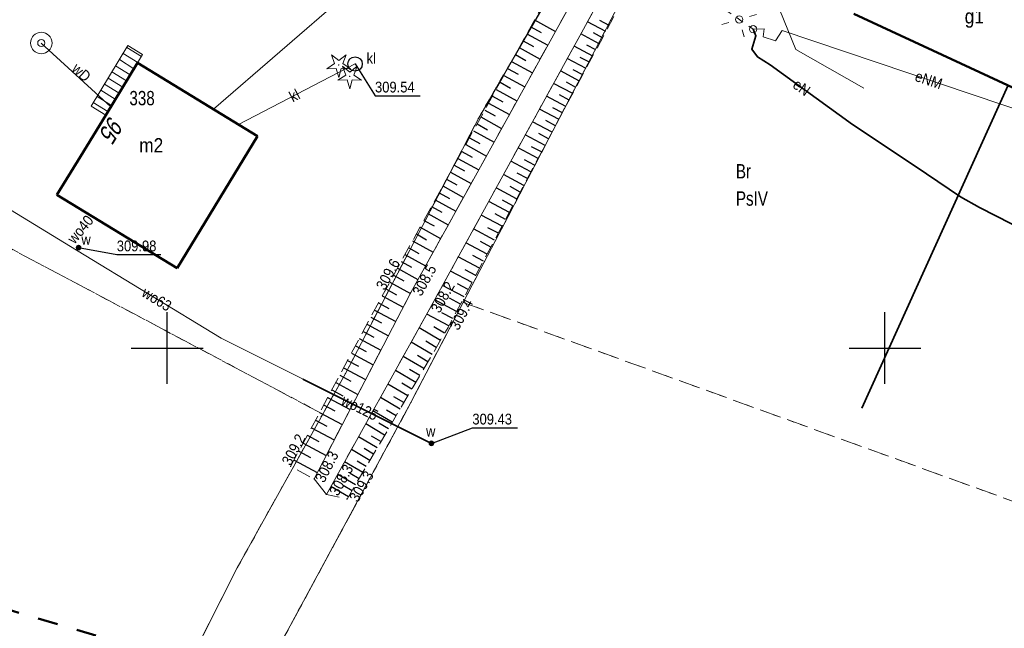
# Model space of a CAD drawing. Header units: metres. Extents: x 7523615 to 7533948, y 5492686 to 5502120.
# Tile 222 of 256: x 7531490 to 7531558, y 5497180 to 5497223. Entities that reach past the tile are written whole.
import ezdxf
from ezdxf.enums import TextEntityAlignment as Align

# ---------------------------------------------------------------- set-up
doc = ezdxf.new("R2010")
doc.units = ezdxf.units.M
for name, pattern in [('1.0_0.5', [1.5, 1, -0.5]), ('1.4_1.4', [2.8, 1.4, -1.4]), ('219-500', [0]), ('egkk-500', [2, 1.5, -0.5]), ('egug-500', [1, 0.5, -0.5]), ('supp_500', [1, 0.5, -0.5])]:
    doc.linetypes.add(name, pattern=pattern)
doc.layers.get('0').update_dxf_attribs({"color": 2, "lineweight": 5})
doc.styles.get("Standard").update_dxf_attribs({"font": 'Working1250', "width": 0.75})
doc.linetypes.add('902-500', pattern='A,3.75,0,[1,ksztalty.shx,S=0.5,R=0,X=0,Y=0],3.75', length=7.5)

# ---------------------------------------------------------------- blocks, each defined once
blk = doc.blocks.new('203')
at = {"linetype": 'Continuous', "lineweight": 0}
h = blk.add_hatch(color=0, dxfattribs=at)
edge = h.paths.add_edge_path()
edge.add_arc((0, 0), 0.045, 0, 360)
blk = doc.blocks.new('PW01')
at = {"linetype": 'Continuous', "lineweight": 13}
h = blk.add_hatch(color=0, dxfattribs=at)
edge = h.paths.add_edge_path()
edge.add_arc((0, 0), 0.045, 0, 360)
blk = doc.blocks.new('SM01')
at = {"color": 0, "linetype": 'Continuous', "lineweight": 13}
for p, q in [((-0.53, 0.531), (-0.883, 0.884)), ((0.531, 0.531), (0.884, 0.884)), ((-0.53, -0.53), (-0.883, -0.883)), ((0.531, -0.53), (0.884, -0.883))]:
    blk.add_line(p, q, dxfattribs=at)
blk.add_circle((0, 0), 0.25, dxfattribs=at)
blk = doc.blocks.new('US13')
at = {"color": 0, "linetype": 'Continuous', "lineweight": 13}
for radius in [0.75, 0.25]:
    blk.add_circle((0, 0), radius, dxfattribs=at)
blk = doc.blocks.new('US25')
at = {"linetype": 'Continuous', "lineweight": 0}
h = blk.add_hatch(color=0, dxfattribs=at)
edge = h.paths.add_edge_path()
edge.add_arc((0, 0), 0.2, 0, 360)
blk = doc.blocks.new('SM05')
at = {"color": 0, "linetype": 'Continuous', "lineweight": 13}
blk.add_circle((0, 0), 0.25, dxfattribs=at)
blk = doc.blocks.new('OP011')
at = {"linetype": 'Continuous', "lineweight": 13}
h = blk.add_hatch(color=0, dxfattribs=at)
edge = h.paths.add_edge_path()
edge.add_arc((0, 0), 0.05, 0, 360)
at = {"color": 0, "linetype": 'Continuous', "lineweight": 13}
for p, q in [((-0.283, 0.093), (-0.512, 0.706)), ((-0.512, 0.706), (0, 0.299)), ((0, 0.299), (0.512, 0.706)), ((0.512, 0.706), (0.283, 0.093)), ((-0.828, -0.268), (-0.283, 0.093)), ((0.283, 0.093), (0.828, -0.268)), ((-0.175, -0.24), (-0.828, -0.268)), ((0, -0.87), (-0.175, -0.24)), ((0.175, -0.24), (0, -0.87)), ((0.828, -0.268), (0.175, -0.24))]:
    blk.add_line(p, q, dxfattribs=at)
blk = doc.blocks.new('SUKM')
at = {"color": 0, "linetype": 'Continuous'}
blk.add_circle((0, 0), 0.5, dxfattribs=at)
blk = doc.blocks.new('RAMKA500K')
at = {"color": 0}
for p, q in [((300, 197.5), (300, 202.5)), ((350, 197.5), (350, 202.5)), ((297.5, 200), (302.5, 200)), ((347.5, 200), (352.5, 200))]:
    blk.add_line(p, q, dxfattribs=at)

msp = doc.modelspace()

# ---------------------------------------------------------------- linework, layer by layer
at = {"layer": '000 Inne (niezydentyfikowane)', "color": 7, "linetype": 'CONTINUOUS', "lineweight": 25, "flags": 128}
for points in [[(7531525.59, 5497222.87), (7531527.05, 5497222.07)], [(7531530.56, 5497222.06), (7531529.28, 5497222.74)], [(7531530.78, 5497222.48), (7531530.15, 5497222.82)], [(7531525.06, 5497221.9), (7531526.51, 5497221.1)], [(7531525.33, 5497222.39), (7531526.05, 5497221.99)], [(7531530.1, 5497221.21), (7531528.82, 5497221.89)], [(7531530.33, 5497221.63), (7531529.69, 5497221.97)], [(7531524.79, 5497221.42), (7531525.52, 5497221.02)], [(7531529.65, 5497220.35), (7531528.35, 5497221.04)], [(7531529.87, 5497220.78), (7531529.23, 5497221.12)], [(7531524.26, 5497220.45), (7531524.98, 5497220.05)], [(7531524.52, 5497220.94), (7531525.98, 5497220.13)], [(7531523.99, 5497219.97), (7531525.44, 5497219.17)], [(7531529.18, 5497219.48), (7531527.87, 5497220.18)], [(7531529.42, 5497219.92), (7531528.76, 5497220.26)], [(7531523.46, 5497219), (7531524.91, 5497218.2)], [(7531523.72, 5497219.48), (7531524.45, 5497219.08)], [(7531528.72, 5497218.61), (7531527.4, 5497219.31)], [(7531528.95, 5497219.04), (7531528.29, 5497219.4)], [(7531523.19, 5497218.52), (7531523.91, 5497218.12)], [(7531528.25, 5497217.73), (7531526.92, 5497218.44)], [(7531528.48, 5497218.17), (7531527.82, 5497218.52)], [(7531522.92, 5497218.03), (7531524.37, 5497217.23)], [(7531528.01, 5497217.28), (7531527.34, 5497217.64)], [(7531522.39, 5497217.07), (7531523.84, 5497216.27)], [(7531522.66, 5497217.55), (7531523.38, 5497217.15)], [(7531527.77, 5497216.84), (7531526.43, 5497217.55)], [(7531522.12, 5497216.59), (7531522.85, 5497216.19)], [(7531527.3, 5497215.94), (7531525.94, 5497216.66)], [(7531527.54, 5497216.39), (7531526.86, 5497216.75)], [(7531521.59, 5497215.62), (7531522.32, 5497215.22)], [(7531521.86, 5497216.11), (7531523.3, 5497215.31)], [(7531526.82, 5497215.04), (7531525.45, 5497215.76)], [(7531527.06, 5497215.49), (7531526.38, 5497215.85)], [(7531521.33, 5497215.14), (7531522.77, 5497214.34)], [(7531526.33, 5497214.12), (7531524.95, 5497214.86)], [(7531526.57, 5497214.58), (7531525.89, 5497214.95)], [(7531520.8, 5497214.18), (7531522.24, 5497213.38)], [(7531521.06, 5497214.66), (7531521.78, 5497214.26)], [(7531520.53, 5497213.7), (7531521.25, 5497213.3)], [(7531525.84, 5497213.2), (7531524.45, 5497213.95)], [(7531526.08, 5497213.67), (7531525.39, 5497214.03)], [(7531520.26, 5497213.22), (7531521.71, 5497212.42)], [(7531525.34, 5497212.28), (7531523.94, 5497213.02)], [(7531525.59, 5497212.74), (7531524.89, 5497213.11)], [(7531519.73, 5497212.26), (7531521.18, 5497211.46)], [(7531520, 5497212.74), (7531520.72, 5497212.34)], [(7531525.1, 5497211.81), (7531524.39, 5497212.19)], [(7531519.47, 5497211.78), (7531520.19, 5497211.38)], [(7531524.85, 5497211.34), (7531523.43, 5497212.1)], [(7531518.94, 5497210.82), (7531519.66, 5497210.42)], [(7531519.2, 5497211.3), (7531520.64, 5497210.5)], [(7531524.34, 5497210.4), (7531522.92, 5497211.16)], [(7531524.6, 5497210.87), (7531523.89, 5497211.25)], [(7531518.68, 5497210.34), (7531520.11, 5497209.55)], [(7531523.84, 5497209.45), (7531522.4, 5497210.21)], [(7531524.09, 5497209.92), (7531523.37, 5497210.31)], [(7531518.15, 5497209.38), (7531519.58, 5497208.59)], [(7531518.41, 5497209.86), (7531519.13, 5497209.46)], [(7531517.88, 5497208.9), (7531518.6, 5497208.51)], [(7531523.33, 5497208.49), (7531521.87, 5497209.26)], [(7531523.58, 5497208.97), (7531522.86, 5497209.35)], [(7531517.62, 5497208.42), (7531519.05, 5497207.63)], [(7531522.81, 5497207.52), (7531521.35, 5497208.3)], [(7531523.07, 5497208), (7531522.34, 5497208.39)], [(7531517.09, 5497207.47), (7531518.53, 5497206.68)], [(7531517.36, 5497207.95), (7531518.07, 5497207.55)], [(7531522.29, 5497206.54), (7531520.81, 5497207.33)], [(7531522.55, 5497207.03), (7531521.82, 5497207.42)], [(7531516.83, 5497206.99), (7531517.54, 5497206.6)], [(7531516.3, 5497206.04), (7531517.02, 5497205.64)], [(7531516.56, 5497206.51), (7531518, 5497205.72)], [(7531521.76, 5497205.56), (7531520.28, 5497206.35)], [(7531522.03, 5497206.05), (7531521.29, 5497206.45)], [(7531516.04, 5497205.56), (7531517.47, 5497204.77)], [(7531521.24, 5497204.57), (7531519.73, 5497205.37)], [(7531521.5, 5497205.06), (7531520.75, 5497205.46)], [(7531515.51, 5497204.6), (7531516.94, 5497203.81)], [(7531515.77, 5497205.08), (7531516.49, 5497204.69)], [(7531515.24, 5497204.12), (7531515.97, 5497203.72)], [(7531520.7, 5497203.56), (7531519.19, 5497204.37)], [(7531520.97, 5497204.07), (7531520.22, 5497204.47)], [(7531514.98, 5497203.64), (7531516.44, 5497202.85)], [(7531520.16, 5497202.55), (7531518.64, 5497203.37)], [(7531520.43, 5497203.06), (7531519.67, 5497203.47)], [(7531514.45, 5497202.65), (7531515.93, 5497201.86)], [(7531514.72, 5497203.15), (7531515.45, 5497202.75)], [(7531514.19, 5497202.16), (7531514.93, 5497201.76)], [(7531519.62, 5497201.54), (7531518.08, 5497202.36)], [(7531519.89, 5497202.05), (7531519.13, 5497202.45)], [(7531513.65, 5497201.16), (7531514.4, 5497200.76)], [(7531513.92, 5497201.66), (7531515.41, 5497200.86)], [(7531519.04, 5497200.53), (7531517.55, 5497201.41)], [(7531519.33, 5497201.03), (7531518.58, 5497201.47)], [(7531513.38, 5497200.66), (7531514.89, 5497199.85)], [(7531518.74, 5497200.04), (7531518.01, 5497200.47)], [(7531513.11, 5497200.16), (7531513.87, 5497199.75)], [(7531518.46, 5497199.54), (7531516.99, 5497200.4)], [(7531512.57, 5497199.14), (7531513.33, 5497198.73)], [(7531512.84, 5497199.65), (7531514.36, 5497198.84)], [(7531517.88, 5497198.57), (7531516.44, 5497199.42)], [(7531518.17, 5497199.05), (7531517.44, 5497199.48)], [(7531512.29, 5497198.63), (7531513.82, 5497197.81)], [(7531517.32, 5497197.61), (7531515.9, 5497198.44)], [(7531517.6, 5497198.09), (7531516.89, 5497198.51)], [(7531512.02, 5497198.12), (7531512.79, 5497197.7)], [(7531511.46, 5497197.08), (7531512.24, 5497196.66)], [(7531511.74, 5497197.6), (7531513.29, 5497196.77)], [(7531516.77, 5497196.67), (7531515.37, 5497197.49)], [(7531517.04, 5497197.14), (7531516.34, 5497197.55)], [(7531511.18, 5497196.56), (7531512.74, 5497195.72)], [(7531516.22, 5497195.74), (7531514.85, 5497196.55)], [(7531516.49, 5497196.2), (7531515.8, 5497196.61)], [(7531510.9, 5497196.04), (7531511.69, 5497195.62)], [(7531515.95, 5497195.28), (7531515.27, 5497195.68)], [(7531510.34, 5497194.98), (7531511.13, 5497194.56)], [(7531510.62, 5497195.51), (7531512.19, 5497194.67)], [(7531515.68, 5497194.83), (7531514.33, 5497195.62)], [(7531510.05, 5497194.45), (7531511.64, 5497193.6)], [(7531515.15, 5497193.93), (7531513.83, 5497194.71)], [(7531515.42, 5497194.38), (7531514.75, 5497194.77)], [(7531509.76, 5497193.92), (7531510.56, 5497193.49)], [(7531514.63, 5497193.04), (7531513.33, 5497193.81)], [(7531514.89, 5497193.48), (7531514.23, 5497193.87)], [(7531509.47, 5497193.38), (7531511.08, 5497192.51)], [(7531514.12, 5497192.17), (7531512.84, 5497192.93)], [(7531514.38, 5497192.61), (7531513.73, 5497192.99)], [(7531509.17, 5497192.82), (7531509.98, 5497192.38)], [(7531508.84, 5497192.19), (7531510.46, 5497191.32)], [(7531513.62, 5497191.32), (7531512.35, 5497192.06)], [(7531513.87, 5497191.74), (7531513.23, 5497192.12)], [(7531513.12, 5497190.47), (7531511.88, 5497191.2)], [(7531513.37, 5497190.89), (7531512.74, 5497191.26)], [(7531512.64, 5497189.64), (7531511.41, 5497190.36)], [(7531512.88, 5497190.06), (7531512.26, 5497190.42)]]:
    msp.add_lwpolyline(points, dxfattribs=at)
at = {"layer": '217-kontur klasyfikacyjny', "color": 7, "linetype": 'egkk-500', "lineweight": 18, "flags": 128}
for points in [[(7531521.68, 5497216.01), (7531531.06, 5497232.19)], [(7531531.39, 5497223.8), (7531520.62, 5497203.18)], [(7531461.43, 5497221.62), (7531510.84, 5497195.4)], [(7531512.42, 5497198.23), (7531521.68, 5497216.01)], [(7531520.62, 5497203.18), (7531516.98, 5497196.21)], [(7531520.62, 5497203.18), (7531579.25, 5497181.97)], [(7531510.84, 5497195.4), (7531512.42, 5497198.23)], [(7531516.98, 5497196.21), (7531495.83, 5497157.04)], [(7531504.88, 5497184.69), (7531510.84, 5497195.4)], [(7531497.75, 5497170.57), (7531504.88, 5497184.69)]]:
    msp.add_lwpolyline(points, dxfattribs=at)
at = {"layer": '218-kontur użytku gruntowego', "color": 7, "linetype": 'egug-500', "lineweight": 18, "flags": 128}
for points in [[(7531521.68, 5497216.01), (7531531.06, 5497232.19)], [(7531531.39, 5497223.8), (7531520.62, 5497203.18)], [(7531510.84, 5497195.4), (7531461.43, 5497221.62)], [(7531512.42, 5497198.23), (7531521.68, 5497216.01)], [(7531516.98, 5497196.21), (7531520.62, 5497203.18)], [(7531520.62, 5497203.18), (7531579.25, 5497181.97)], [(7531510.84, 5497195.4), (7531512.42, 5497198.23)], [(7531495.83, 5497157.04), (7531516.98, 5497196.21)], [(7531504.88, 5497184.69), (7531510.84, 5497195.4)], [(7531497.75, 5497170.57), (7531504.88, 5497184.69)]]:
    msp.add_lwpolyline(points, dxfattribs=at)
at = {"layer": '219-działka ewidencyjna', "color": 3, "linetype": '219-500', "lineweight": 18, "flags": 128}
for points in [[(7531521.68, 5497216.01), (7531531.06, 5497232.19)], [(7531516.98, 5497196.21), (7531531.39, 5497223.8)], [(7531512.42, 5497198.23), (7531521.68, 5497216.01)], [(7531504.88, 5497184.69), (7531512.42, 5497198.23)], [(7531495.83, 5497157.04), (7531516.98, 5497196.21)], [(7531497.75, 5497170.57), (7531504.88, 5497184.69)]]:
    msp.add_lwpolyline(points, dxfattribs=at)
at = {"layer": '312-budynek ewidencyjny', "color": 7, "linetype": 'CONTINUOUS', "lineweight": 50, "flags": 128}
for points in [[(7531562.75, 5497216.38), (7531547.84, 5497223.29)], [(7531495.72, 5497216.24), (7531497.93, 5497219.87)], [(7531497.93, 5497219.87), (7531506.3, 5497214.76)], [(7531493.96, 5497213.36), (7531495.72, 5497216.24)], [(7531506.3, 5497214.76), (7531500.69, 5497205.56)], [(7531492.32, 5497210.67), (7531493.96, 5497213.36)], [(7531500.69, 5497205.56), (7531492.32, 5497210.67)]]:
    msp.add_lwpolyline(points, dxfattribs=at)
at = {"layer": '352-schody', "color": 7, "linetype": 'CONTINUOUS', "lineweight": 18, "flags": 128}
msp.add_lwpolyline([(7531498.29, 5497220.46), (7531497.27, 5497221.08), (7531494.7, 5497216.86), (7531495.72, 5497216.24), (7531497.93, 5497219.87)], close=True, dxfattribs=at)
msp.add_lwpolyline([(7531498.29, 5497220.46), (7531497.27, 5497221.08), (7531494.7, 5497216.86), (7531495.72, 5497216.24), (7531497.93, 5497219.87)], close=True, dxfattribs=at)
for points in [[(7531497.947, 5497219.898), (7531496.932, 5497220.526)], [(7531498.208, 5497220.325), (7531497.192, 5497220.953)], [(7531497.427, 5497219.044), (7531496.412, 5497219.672)], [(7531497.687, 5497219.471), (7531496.672, 5497220.099)], [(7531497.167, 5497218.617), (7531496.152, 5497219.244)], [(7531496.647, 5497217.763), (7531495.632, 5497218.39)], [(7531496.907, 5497218.19), (7531495.892, 5497218.817)], [(7531496.387, 5497217.336), (7531495.372, 5497217.963)], [(7531495.867, 5497216.482), (7531494.852, 5497217.109)], [(7531496.127, 5497216.909), (7531495.112, 5497217.536)]]:
    msp.add_lwpolyline(points, dxfattribs=at)
at = {"layer": 'obudowa ochronna przewodu', "color": 7, "linetype": 'CONTINUOUS', "lineweight": 35, "flags": 128}
for points in [[(7531540.82, 5497222.22), (7531541.01, 5497221.76), (7531540.72, 5497220.84), (7531541.12, 5497220.29), (7531542.01, 5497219.74), (7531547.75, 5497215.58), (7531552.11, 5497212.67), (7531555.27, 5497210.53), (7531556.59, 5497209.79), (7531562.09, 5497206.98)], [(7531518.41, 5497193.36), (7531509.46, 5497197.83)]]:
    msp.add_lwpolyline(points, dxfattribs=at)
at = {"layer": 'ogrodzenie trwałe', "color": 7, "linetype": '902-500', "lineweight": 35, "flags": 128}
msp.add_lwpolyline([(7531548.4, 5497195.81), (7531558.58, 5497218.31)], dxfattribs=at)
at = {"layer": 'przewód elektroenergetyczny podziemny', "color": 7, "linetype": 'CONTINUOUS', "lineweight": 18, "flags": 128}
for points in [[(7531540.82, 5497222.22), (7531541.01, 5497221.76), (7531540.72, 5497220.84), (7531541.12, 5497220.29), (7531542.01, 5497219.74), (7531547.75, 5497215.58), (7531552.11, 5497212.67), (7531555.27, 5497210.53), (7531556.59, 5497209.79), (7531562.09, 5497206.98)], [(7531540.82, 5497222.22), (7531541.59, 5497222.25), (7531541.51, 5497221.69), (7531542.37, 5497221.42), (7531542.84, 5497222.12), (7531567.05, 5497213.97), (7531574.5, 5497216.39), (7531574.69, 5497215.51), (7531574.98, 5497215.54), (7531575.83, 5497216.92)]]:
    msp.add_lwpolyline(points, dxfattribs=at)
at = {"layer": 'przewód gazowy', "color": 7, "linetype": 'CONTINUOUS', "lineweight": 18, "flags": 128}
for points in [[(7531530.25, 5497250.74), (7531512.46, 5497224.67), (7531503.23, 5497216.64)], [(7531550.04, 5497242.43), (7531540.4, 5497229.16), (7531543.79, 5497220.8), (7531548.53, 5497218.11)]]:
    msp.add_lwpolyline(points, dxfattribs=at)
at = {"layer": 'przewód kanalizacyjny', "color": 7, "linetype": 'CONTINUOUS', "lineweight": 18, "flags": 128}
msp.add_lwpolyline([(7531504.98, 5497215.57), (7531513.09, 5497219.8)], dxfattribs=at)
at = {"layer": 'przewód wodociągowy', "color": 7, "linetype": 'CONTINUOUS', "lineweight": 18, "flags": 128}
for points in [[(7531456.59, 5497229.54), (7531456.81, 5497229.39), (7531493.68, 5497206.82), (7531503.76, 5497200.68)], [(7531491.23, 5497221.26), (7531496.07, 5497216.82)], [(7531493.68, 5497206.82), (7531493.83, 5497207)], [(7531503.76, 5497200.68), (7531518.41, 5497193.36)]]:
    msp.add_lwpolyline(points, dxfattribs=at)
at = {"layer": 'rzędna-Atr2', "color": 7, "flags": 128}
for points in [[(7531513.09, 5497219.8), (7531514.48, 5497217.58), (7531517.621, 5497217.58)], [(7531493.83, 5497207), (7531496.49, 5497206.51), (7531499.567, 5497206.51)], [(7531518.41, 5497193.36), (7531521.26, 5497194.44), (7531524.401, 5497194.44)]]:
    msp.add_lwpolyline(points, dxfattribs=at)
at = {"layer": 'skarpa nieumocniona', "color": 7, "linetype": '1.0_0.5', "lineweight": 18, "flags": 128}
for points in [[(7531509.7, 5497269.04), (7531510.43, 5497269.99), (7531528.55, 5497257.76), (7531546.21, 5497245.05), (7531539.12, 5497240.07), (7531532.14, 5497231.26), (7531516.97, 5497203.87), (7531510.23, 5497190.88), (7531508.6, 5497191.75), (7531515.16, 5497203.97), (7531530.51, 5497231.78), (7531537.94, 5497241.19), (7531544.2, 5497245.59), (7531528.19, 5497256.6)], [(7531509.7, 5497269.04), (7531510.43, 5497269.99), (7531528.55, 5497257.76), (7531546.21, 5497245.05), (7531539.12, 5497240.07), (7531532.14, 5497231.26), (7531516.97, 5497203.87), (7531510.23, 5497190.88), (7531508.6, 5497191.75), (7531515.16, 5497203.97), (7531530.51, 5497231.78), (7531537.94, 5497241.19), (7531544.2, 5497245.59), (7531528.19, 5497256.6)], [(7531511.09, 5497189.79), (7531518.27, 5497202.7), (7531533.49, 5497230.4), (7531540.03, 5497239.11), (7531546.89, 5497243.77), (7531553.92, 5497244.98), (7531554.54, 5497243.47), (7531551.61, 5497242.51), (7531544.61, 5497239.48), (7531540.72, 5497236.59), (7531536.89, 5497232.41), (7531532.37, 5497225.46), (7531519.57, 5497201.44), (7531512.54, 5497189.48)], [(7531511.09, 5497189.79), (7531518.27, 5497202.7), (7531533.49, 5497230.4), (7531540.03, 5497239.11), (7531546.89, 5497243.77), (7531553.92, 5497244.98), (7531554.54, 5497243.47), (7531551.61, 5497242.51), (7531544.61, 5497239.48), (7531540.72, 5497236.59), (7531536.89, 5497232.41), (7531532.37, 5497225.46), (7531519.57, 5497201.44), (7531512.54, 5497189.48)]]:
    msp.add_lwpolyline(points, close=True, dxfattribs=at)
at = {"layer": 'słup przewodów napowietrznych', "color": 7, "linetype": 'supp_500', "lineweight": 18, "flags": 128}
msp.add_lwpolyline([(7531538.88, 5497223.58), (7531540.82, 5497222.22)], dxfattribs=at)
at = {"layer": 'woda płynąca', "color": 7, "linetype": 'CONTINUOUS', "lineweight": 18, "flags": 128}
msp.add_lwpolyline([(7531528.55, 5497257.76), (7531547.24, 5497247.12), (7531551.93, 5497247.48), (7531553.04, 5497247.11), (7531553.65, 5497246.17), (7531553.92, 5497244.98), (7531546.89, 5497243.77), (7531540.03, 5497239.11), (7531533.49, 5497230.4), (7531518.27, 5497202.7), (7531511.09, 5497189.79), (7531510.23, 5497190.88), (7531516.97, 5497203.87), (7531532.14, 5497231.26), (7531539.12, 5497240.07), (7531546.21, 5497245.05)], close=True, dxfattribs=at)
at = {"layer": 'Zakres', "color": 5, "linetype": '1.4_1.4', "lineweight": 50, "flags": 128}
msp.add_lwpolyline([(7531743.27, 5499246.67), (7531674.19, 5499075.04), (7531617.162, 5499130.015), (7531497.218, 5499019.596), (7531360.693, 5498909.882), (7531137.385, 5498723.263), (7530837.96, 5498471.05), (7530827.293, 5498468.557), (7530555.83, 5498209.93), (7530490.214, 5498246.484), (7530415.425, 5498175.928), (7530370.975, 5498140.65), (7530313.12, 5498105.373), (7530175.536, 5498113.134), (7530201.642, 5498273.295), (7530135.32, 5498299.4), (7530095.809, 5498250.012), (7529934.942, 5498278.939), (7529886.553, 5498254.598), (7529886.964, 5498227.434), (7529861.564, 5498166.05), (7529795.242, 5498157.584), (7529752.203, 5498064.45), (7529512.785, 5498134.242), (7529497.697, 5498245.624), (7529418.476, 5498260.595), (7529163.77, 5498290.228), (7529123.554, 5498137.123), (7529361.326, 5498088.439), (7529468.57, 5498017.178), (7529499.62, 5497998.73), (7529568.053, 5497998.128), (7529612.503, 5497967.789), (7529759.259, 5497962.851), (7529731.037, 5497742.012), (7529837.62, 5497773.434), (7529926.26, 5498000.98), (7530249.502, 5497965.967), (7530399.55, 5498036.463), (7530504.325, 5498041.167), (7530550.186, 5498000.245), (7530485.275, 5497939.567), (7530567.12, 5497896.528), (7530578.585, 5497865.954), (7530414.955, 5497723.667), (7530456.347, 5497670.633), (7530620.036, 5497828.677), (7530672.247, 5497834.44), (7530708.231, 5497874.656), (7530802.893, 5497949.739), (7531291.019, 5497844.846), (7531633.86, 5497783.346), (7531723.76, 5497752.948), (7531716.74, 5497689.82), (7531638.86, 5497701.8), (7531607.99, 5497651.877), (7531593.173, 5497646.233), (7531554.368, 5497551.688), (7531542.197, 5497533.109), (7531433.365, 5497444.091), (7531365.279, 5497382.708), (7531307.012, 5497340.61), (7531265.619, 5497313.74), (7531154.142, 5497225.545), (7531069.475, 5497140.173), (7531095.58, 5497066.795), (7531227.52, 5497061.86), (7531269.853, 5497013.879), (7531267.74, 5496900.28), (7531245.86, 5496824.79), (7531285.37, 5496797.98), (7531257.86, 5496726.01), (7531235.28, 5496726.72), (7531225.4, 5496699.91), (7531197.11, 5496699.88), (7531185.19, 5496624.41), (7531253.801, 5496571.672), (7531243.218, 5496477.481), (7531256.45, 5496456.49), (7531351.7, 5496436.03), (7531399.67, 5496549.62), (7531437.77, 5496640.64), (7531396.85, 5496663.92), (7531455.59, 5496799.214), (7531464.057, 5496818.264), (7531468.643, 5496848.955), (7531480.284, 5496877.178), (7531555.07, 5497002.95), (7531557.66, 5497022.169), (7531504.626, 5497031.871), (7531386.27, 5497072.44), (7531447.65, 5497179.68), (7531472.876, 5497186.563), (7531542.726, 5497165.75), (7531534.965, 5497117.772), (7531587.882, 5497105.777), (7531625.629, 5497206.319), (7531717.203, 5497165.383), (7531739.282, 5497219.078), (7531634.801, 5497264.88), (7531650.323, 5497306.508), (7531689.66, 5497342.67), (7531724.67, 5497377.51), (7531750.159, 5497383.413), (7531790.729, 5497415.163), (7531807.49, 5497435.8), (7531857.051, 5497525.936), (7531880.16, 5497531.76), (7531912.79, 5497579.205), (7531951.42, 5497582.56), (7531983.17, 5497634.77), (7532010.156, 5497686.449), (7532022.445, 5497715.671), (7532045.96, 5497826.68), (7532028.32, 5497890.18), (7532058.84, 5497978.726), (7532130.806, 5498096.73), (7532169.259, 5498228.668), (7532173.67, 5498272.59), (7532173.45, 5498329.02), (7532174.198, 5498362.371), (7532178.843, 5498457.798), (7532136.745, 5498585.562), (7532124.809, 5498799.345), (7532152.62, 5498813.574), (7532125.691, 5499032.472), (7532124.985, 5499095.267), (7532200.95, 5499066.75), (7532264.333, 5499123.018), (7532116.225, 5499183.814), (7531993.341, 5499227.793), (7531913.613, 5499254.722), (7531816.599, 5499290.941), (7531739.752, 5499297.761), (7531571.83, 5499328.1), (7531549.252, 5499297.761), (7531536.552, 5499281.533), (7531425.075, 5499226.5), (7531439.186, 5499201.805), (7531552.78, 5499254.722), (7531607.813, 5499273.772), (7531677.126, 5499271.215)], close=True, dxfattribs=at)

# ---------------------------------------------------------------- block references
at = {"layer": '203-punkt graniczny', "color": 3, "linetype": 'CONTINUOUS', "lineweight": 18}
for p in [(7531521.68, 5497216.01), (7531512.42, 5497198.23), (7531516.98, 5497196.21), (7531504.88, 5497184.69)]:
    msp.add_blockref('203', p, dxfattribs=at)
at = {"layer": 'drzewo iglaste', "color": 7, "linetype": 'CONTINUOUS', "lineweight": 18}
for p in [(7531511.95, 5497219.73), (7531512.72, 5497218.93)]:
    msp.add_blockref('OP011', p, dxfattribs=at)
at = {"layer": 'latarnia', "color": 7, "linetype": 'CONTINUOUS', "lineweight": 18, "rotation": 331.064}
msp.add_blockref('SM01', (7531539.85, 5497222.9), dxfattribs=at)
at = {"layer": 'osadnik  szambo', "color": 7, "linetype": 'CONTINUOUS', "lineweight": 18}
msp.add_blockref('SUKM', (7531513.09, 5497219.8), dxfattribs=at)
at = {"layer": 'pikieta naturalna', "color": 7, "linetype": 'CONTINUOUS', "lineweight": 13}
for p in [(7531515.16, 5497203.97), (7531516.97, 5497203.87), (7531518.27, 5497202.7), (7531519.57, 5497201.44), (7531508.6, 5497191.75), (7531510.23, 5497190.88), (7531511.09, 5497189.79), (7531512.54, 5497189.48)]:
    msp.add_blockref('PW01', p, dxfattribs=at)
at = {"layer": 'rzędna', "color": 7, "linetype": 'CONTINUOUS', "lineweight": 18}
for p in [(7531513.09, 5497219.8), (7531493.83, 5497207), (7531518.41, 5497193.36)]:
    msp.add_blockref('PW01', p, dxfattribs=at)
at = {"layer": 'studnia zwykła', "color": 7, "linetype": 'CONTINUOUS', "lineweight": 18}
msp.add_blockref('US13', (7531491.23, 5497221.26), dxfattribs=at)
at = {"layer": 'słup przewodów napowietrznych', "color": 7, "linetype": 'CONTINUOUS', "lineweight": 18}
msp.add_blockref('SM05', (7531540.82, 5497222.22), dxfattribs=at)
at = {"layer": 'Wstawianie ramki sekcyjnej z opisem', "color": 7, "linetype": 'CONTINUOUS', "lineweight": 13}
msp.add_blockref('RAMKA500K', (7531200, 5497000), dxfattribs=at)
at = {"layer": 'zasuwa lub zawór', "color": 7, "linetype": 'CONTINUOUS', "lineweight": 18}
for p in [(7531493.83, 5497207), (7531518.41, 5497193.36)]:
    msp.add_blockref('US25', p, dxfattribs=at)

# ---------------------------------------------------------------- texts
at = {"layer": '209-oznaczenie konturu klasyfikacyjnego', "color": 7, "linetype": 'CONTINUOUS', "lineweight": 18, "width": 0.79}
msp.add_text('PsIV', height=1, dxfattribs=at).set_placement((7531539.62, 5497210.92), align=Align.TOP_LEFT)
at = {"layer": '210-oznaczenie konturu użytku gruntowego', "color": 7, "linetype": 'CONTINUOUS', "lineweight": 18, "width": 0.79}
msp.add_text('Br', height=1, dxfattribs=at).set_placement((7531539.62, 5497211.82))
at = {"layer": '238-Punkt adresowy budynku', "color": 7, "linetype": 'CONTINUOUS', "lineweight": 25, "oblique": 15, "width": 0.79}
msp.add_text('95', height=1.25, rotation=238.625, dxfattribs=at).set_placement((7531495.64, 5497215.63), align=Align.CENTER)
at = {"layer": '312-oznaczenie budynku ewidencyjnego', "color": 7, "linetype": 'CONTINUOUS', "lineweight": 18, "width": 0.79}
msp.add_text('338', height=1, dxfattribs=at).set_placement((7531497.37, 5497216.92))
at = {"layer": '312-oznaczenie budynku ewidencyjnego-Atr117', "color": 7, "width": 0.9}
for s, p in [('g1', (7531556.23, 5497223.12)), ('m2', (7531498.89, 5497214.13))]:
    msp.add_text(s, height=1, dxfattribs=at).set_placement(p, align=Align.MIDDLE_CENTER)
at = {"layer": 'osadnik  szambo-Atr17', "color": 7, "width": 0.9}
msp.add_text('kl', height=0.75, dxfattribs=at).set_placement((7531513.89, 5497219.82))
at = {"layer": 'pikieta naturalna-Atr2', "color": 7, "width": 0.9}
for s, rotation, p in [('309.6', 61.103, (7531515.16, 5497203.97)), ('308.5', 61.02, (7531517.7, 5497203.56)), ('308.2', 61.213, (7531518.98, 5497202.38)), ('309.4', 61.947, (7531520.29, 5497201.18)), ('309.2', 61.772, (7531508.6, 5497191.75)), ('308.3', 62.577, (7531510.93, 5497190.56)), ('308.3', 60.919, (7531511.9, 5497189.64)), ('309.3', 59.553, (7531513.28, 5497189.2))]:
    msp.add_text(s, height=0.75, rotation=rotation, dxfattribs=at).set_placement(p)
at = {"layer": 'przewód elektroenergetyczny podziemny-Atr1', "color": 7, "width": 0.9}
for s, rotation, p in [('eNM', -18.605, (7531552.15, 5497218.99)), ('eN', 324.067, (7531543.73, 5497218.5))]:
    msp.add_text(s, height=0.75, rotation=rotation, dxfattribs=at).set_placement(p, align=Align.MIDDLE_LEFT)
at = {"layer": 'przewód kanalizacyjny-Atr1', "color": 7, "width": 0.9}
msp.add_text('kl', height=0.75, rotation=27.546, dxfattribs=at).set_placement((7531508.58, 5497217.45), align=Align.MIDDLE_LEFT)
at = {"layer": 'przewód wodociągowy-Atr1', "color": 7, "width": 0.9}
msp.add_text('wD', height=0.75, rotation=-42.542, dxfattribs=at).set_placement((7531493.77, 5497218.93), align=Align.CENTER)
for s, rotation, p in [('wo40', 50.195, (7531493.95, 5497208.27)), ('wo63', 328.653, (7531499.28, 5497203.41)), ('wo125', 333.45, (7531513.42, 5497195.85))]:
    msp.add_text(s, height=0.75, rotation=rotation, dxfattribs=at).set_placement(p, align=Align.MIDDLE_CENTER)
at = {"layer": 'rzędna-Atr2', "color": 7, "width": 0.9}
for s, p in [('309.54', (7531514.48, 5497217.588)), ('309.98', (7531496.49, 5497206.518)), ('309.43', (7531521.26, 5497194.448))]:
    msp.add_text(s, height=0.75, dxfattribs=at).set_placement(p, align=Align.BOTTOM_LEFT)
at = {"layer": 'zasuwa lub zawór-Atr17', "color": 7, "width": 0.9}
for p in [(7531494.35, 5497207.57), (7531518.36, 5497194.21)]:
    msp.add_text('w', height=0.75, dxfattribs=at).set_placement(p, align=Align.MIDDLE_CENTER)

doc.saveas('drawing.dxf')
